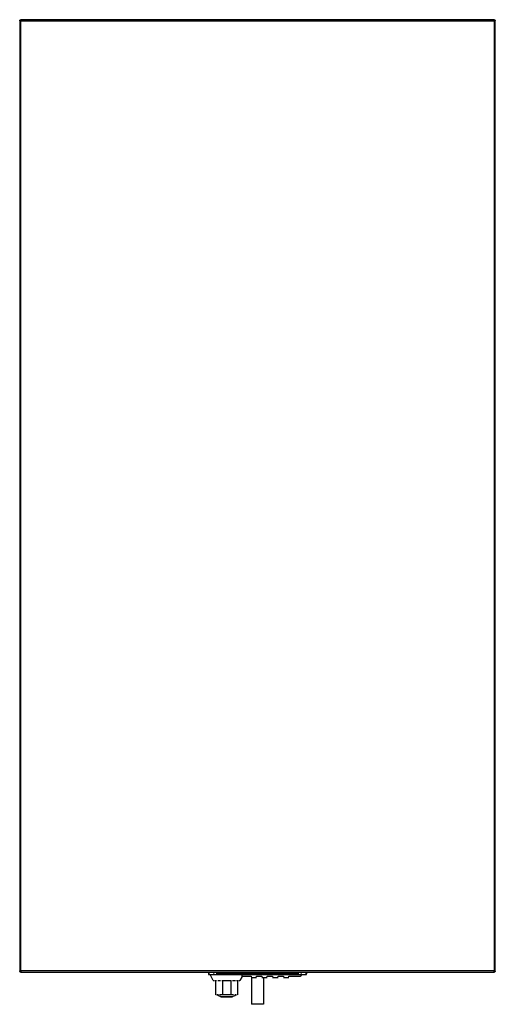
# Model space of a CAD drawing. Header units: millimetres. Extents: x 0 to 400, y -827 to 0.
import ezdxf

# ---------------------------------------------------------------- set-up
doc = ezdxf.new("R2010")
doc.units = ezdxf.units.MM
doc.header["$MEASUREMENT"] = 0
doc.layers.add('5 Hatches', color=7, linetype='Continuous', lineweight=35)
doc.layers.add('62 Storage', color=7, linetype='Continuous', lineweight=35)

# ---------------------------------------------------------------- blocks, each defined once
blk = doc.blocks.new('MACRO_0_4111d9e1-82fd-481f-bec9-039536beaf9e')
at = {"layer": '62 Storage', "color": 7, "linetype": 'Continuous', "lineweight": 25, "ltscale": 50}
for p, q in [((399, 0), (1, 0)), ((1, 0), (1, -1)), ((1, -1), (0, -1)), ((0, -1), (0, -799)), ((0.08, -0.62), (0.09, -0.58)), ((0.09, -0.58), (0.22, -0.38)), ((0.1, -0.58), (0.13, -0.5)), ((0.13, -0.5), (0.19, -0.43)), ((0.22, -0.38), (0.29, -0.29)), ((0.29, -0.29), (0.38, -0.22)), ((0.38, -0.22), (0.58, -0.09)), ((0.49, -0.15), (0.55, -0.11)), ((0.58, -0.09), (0.62, -0.08)), ((1, -1), (399, -1)), ((1, -799), (1, -1)), ((399, -1), (399, 0)), ((399, -1), (399, -799)), ((400, -1), (399, -1)), ((399.38, -0.08), (399.5, -0.13)), ((399.5, -0.13), (399.71, -0.29)), ((399.92, -0.62), (399.97, -0.78)), ((399.97, -0.78), (400, -1)), ((400, -799), (400, -1)), ((0.02, -799.18), (0, -799)), ((0, -799), (1, -799)), ((0.08, -799.38), (0.02, -799.18)), ((0.5, -799.87), (0.29, -799.71)), ((0.62, -799.92), (0.5, -799.87)), ((0.55, -799.89), (0.54, -799.89)), ((0.62, -799.92), (0.55, -799.89)), ((1, -799), (1, -800)), ((399, -799), (1, -799)), ((1, -800), (399, -800)), ((158.75, -800), (158.75, -801.5)), ((158.91, -801.5), (158.75, -801.5)), ((159.25, -802), (166.75, -802)), ((159.71, -801.5), (159.39, -801.5)), ((162.8, -807), (160.25, -802)), ((163.62, -801.5), (162.95, -801.5)), ((166.75, -801.5), (165.15, -801.5)), ((166.75, -800), (166.75, -801.5)), ((166.75, -801.5), (166.75, -802)), ((233.25, -801.5), (166.75, -801.5)), ((166.75, -802), (233.25, -802)), ((233.25, -800), (233.25, -801.5)), ((233.25, -802), (233.25, -801.5)), ((234.85, -801.5), (233.25, -801.5)), ((233.25, -802), (240.75, -802)), ((235.75, -802), (235.75, -802.65)), ((237.05, -801.5), (236.38, -801.5)), ((240.61, -801.5), (240.29, -801.5)), ((241.25, -801.5), (241.09, -801.5)), ((241.25, -800), (241.25, -801.5)), ((399, -799), (400, -799)), ((399, -800), (399, -799)), ((399.42, -799.91), (399.38, -799.92)), ((399.62, -799.78), (399.42, -799.91)), ((399.71, -799.71), (399.62, -799.78)), ((399.78, -799.62), (399.71, -799.71)), ((399.91, -799.42), (399.78, -799.62)), ((399.92, -799.38), (399.91, -799.42)), ((162.8, -807), (163.51, -807)), ((164.02, -807), (165.6, -807)), ((164.83, -819), (164.83, -807)), ((166.59, -807), (168.92, -807)), ((170.06, -807), (177.94, -807)), ((170.5, -807), (170.5, -819)), ((177.5, -807), (177.5, -819)), ((179.08, -807), (181.41, -807)), ((182.4, -807), (183.98, -807)), ((183.17, -807), (183.17, -819)), ((184.49, -807), (185.2, -807)), ((187.11, -803.58), (185.2, -807)), ((194.75, -803.58), (187.11, -803.58)), ((194.75, -803.5), (194.75, -803.84)), ((194.75, -804.35), (194.75, -804.5)), ((194.75, -804.5), (199.25, -804.5)), ((195, -804.5), (195, -827)), ((199.25, -803.84), (199.25, -803.5)), ((203.75, -803.58), (199.25, -803.58)), ((199.25, -804.5), (199.25, -804.35)), ((203.75, -803.5), (203.75, -803.84)), ((203.75, -804.35), (203.75, -804.5)), ((203.75, -804.5), (208.25, -804.5)), ((205, -804.5), (205, -827)), ((208.25, -803.84), (208.25, -803.5)), ((212.75, -803.58), (208.25, -803.58)), ((208.25, -804.5), (208.25, -804.35)), ((212.75, -803.5), (212.75, -803.84)), ((212.75, -804.35), (212.75, -804.5)), ((212.75, -804.5), (217.25, -804.5)), ((217.25, -803.84), (217.25, -803.5)), ((221.75, -803.58), (217.25, -803.58)), ((217.25, -804.5), (217.25, -804.35)), ((221.75, -803.5), (221.75, -803.84)), ((221.75, -804.35), (221.75, -804.5)), ((221.75, -804.5), (226.25, -804.5)), ((226.25, -803.84), (226.25, -803.5)), ((235.75, -803.52), (226.25, -803.58)), ((226.25, -804.5), (226.25, -804.35)), ((235.75, -803.15), (235.75, -803.4)), ((235.89, -803.57), (235.75, -803.52)), ((236.69, -802.92), (236.57, -803.16)), ((165.51, -819), (164.96, -819)), ((167.09, -819.81), (166, -819)), ((167.19, -819), (166.14, -819)), ((168.75, -820.53), (167.09, -819.81)), ((170.5, -819), (168.16, -819)), ((169, -820.59), (168.75, -820.53)), ((170.83, -820.8), (169.49, -820.66)), ((177.5, -819), (170.5, -819)), ((170.93, -820.8), (170.83, -820.8)), ((177.07, -820.8), (170.93, -820.8)), ((170.93, -820.8), (177.07, -820.8)), ((179.84, -819), (177.5, -819)), ((179.25, -820.53), (179, -820.59)), ((180.91, -819.81), (179.25, -820.53)), ((181.86, -819), (180.81, -819)), ((182, -819), (180.91, -819.81)), ((183.04, -819), (182.49, -819)), ((205, -827), (195, -827))]:
    blk.add_line(p, q, dxfattribs=at)
for points in [[(0, -1), (0.02, -0.82), (0.08, -0.62)], [(0.62, -0.08), (0.78, -0.03), (1, 0)], [(399, 0), (399.18, -0.02), (399.38, -0.08)], [(399.71, -0.29), (399.89, -0.55), (399.92, -0.62)], [(0.08, -799.38), (0.08, -799.38), (0.03, -799.22), (0, -799)], [(0.29, -799.71), (0.11, -799.45), (0.08, -799.38), (0.08, -799.38)], [(0.29, -799.71), (0.13, -799.5), (0.11, -799.46)], [(1, -800), (0.82, -799.98), (0.62, -799.92)], [(187.11, -803.58), (187.11, -803.58), (187.11, -803.58), (187.12, -803.56), (187.12, -803.54), (187.12, -803.52), (187.12, -803.49), (187.12, -803.45), (187.13, -803.4), (187.13, -803.35), (187.14, -803.3), (187.14, -803.24), (187.15, -803.18), (187.16, -803.11), (187.16, -803.03), (187.18, -802.95), (187.19, -802.86), (187.2, -802.76), (187.22, -802.66), (187.23, -802.56), (187.25, -802.45), (187.27, -802.34), (187.29, -802.23), (187.31, -802.12), (187.34, -802)], [(236.75, -802.57), (236.75, -802.58), (236.75, -802)], [(235.75, -803.57), (235.75, -803.58), (235.75, -803.57)], [(236.57, -803.16), (236.38, -803.36), (236.15, -803.5), (235.89, -803.57)], [(236.75, -802.52), (236.75, -802.65), (236.69, -802.92)], [(164.74, -819), (164.7, -819), (164.74, -819)], [(169.47, -820.66), (169.31, -820.63), (169.08, -820.58), (169, -820.55)], [(169, -820.59), (169, -820.59), (169, -820.57), (169, -820.55)], [(169, -820.55), (169.22, -820.61), (169.44, -820.66), (169.67, -820.7), (169.9, -820.73), (170.14, -820.76), (170.38, -820.78), (170.63, -820.79), (170.87, -820.8), (170.93, -820.8)], [(170.93, -820.8), (170.69, -820.8), (170.44, -820.78), (170.2, -820.77), (169.96, -820.74), (169.74, -820.71), (169.52, -820.67), (169.49, -820.67)], [(177.07, -820.8), (177.31, -820.8), (177.56, -820.78), (177.8, -820.77), (178.04, -820.74), (178.26, -820.71), (178.48, -820.67), (178.69, -820.63), (178.92, -820.58), (179, -820.55)], [(178.51, -820.66), (177.17, -820.8), (177.07, -820.8)], [(178.5, -820.67), (178.33, -820.7), (178.1, -820.73), (177.86, -820.76), (177.62, -820.78), (177.37, -820.79), (177.13, -820.8), (177.07, -820.8)], [(179, -820.55), (178.78, -820.61), (178.56, -820.66), (178.52, -820.66)], [(179, -820.55), (179, -820.58), (179, -820.59), (179, -820.59)], [(183.26, -819), (183.3, -819), (183.26, -819)]]:
    blk.add_lwpolyline(points, dxfattribs=at)
for centre, radius, start, end in [((1, -1), 1, 90, 180), ((399, -1), 1, 0, 90), ((1, -799), 1, 180, 270), ((159.25, -801.5), 0.5, 180, 270), ((240.75, -801.5), 0.5, 270, 0), ((399, -799), 1, 270, 0)]:
    blk.add_arc(centre, radius, start, end, dxfattribs=at)

msp = doc.modelspace()

# ---------------------------------------------------------------- block references
at = {"color": 7, "linetype": 'ByBlock'}
msp.add_blockref('MACRO_0_4111d9e1-82fd-481f-bec9-039536beaf9e', (0, 0), dxfattribs=at)

doc.saveas('drawing.dxf')
